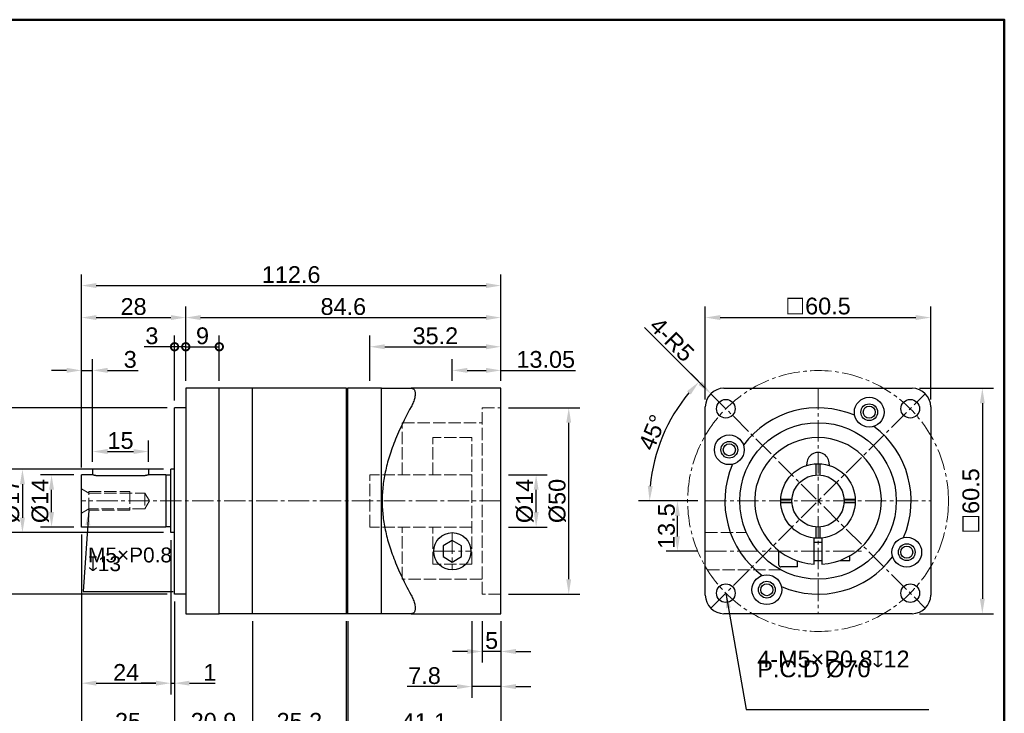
# Model space of a CAD drawing. Header units: millimetres. Extents: x 3192 to 3592, y 771 to 1052.
# Tile 5 of 5: x 3328 to 3592, y 866 to 1052. Entities that reach past the tile are written whole.
import ezdxf

# ---------------------------------------------------------------- set-up
doc = ezdxf.new("R2010")
doc.units = ezdxf.units.MM
doc.linetypes.add('CENTER2', pattern=[28.575, 19.05, -3.175, 3.175, -3.175])
doc.linetypes.add('DASHED', pattern=[0.2068, 0.1655, -0.0413])
for name, color, linetype, lineweight in [('中心線', 6, 'CENTER2', 5), ('剖面線', 2, 'DASHED', 5), ('圖框', 7, 'Continuous', 50), ('標註', 4, 'Continuous', 13), ('標註2', 3, 'Continuous', 13)]:
    doc.layers.add(name, color=color, linetype=linetype, lineweight=lineweight)
doc.layers.add('產品', color=7, linetype='Continuous')
doc.styles.get("Standard").update_dxf_attribs({"font": 'arial.ttf'})
doc.dimstyles.new('yuetai', dxfattribs={"dimtxt": 4.5, "dimasz": 4, "dimexe": 3, "dimexo": 2, "dimtad": 1, "dimdsep": 46, "dimtxsty": 'Standard', "dimcen": 0, "dimadec": 0, "dimazin": 0, "dimtfac": 1, "dimtmove": 0, "dimatfit": 3, "dimfxl": 1, "dimarcsym": 0})

# ---------------------------------------------------------------- blocks, each defined once
blk = doc.blocks.new('標題欄框 下標註')
at = {"layer": '圖框'}
blk.add_lwpolyline([(2.28, 89.91), (287.28, 89.91), (287.28, 273.91), (2.28, 273.91)], close=True, dxfattribs=at)
blk = doc.blocks.new('*D3')
at = {"layer": 'Defpoints', "color": 0, "transparency": 16777216}
for p in [(3513.16, 951.42), (3516.69, 947.88)]:
    blk.add_point(p, dxfattribs=at)
at = {"layer": '標註', "color": 0, "lineweight": -2, "transparency": 16777216}
blk.add_line((3495.41, 969.16), (3510.33, 954.25), dxfattribs=at)
at = {"layer": '標註', "color": 0, "transparency": 16777216}
blk.add_solid([(3510.8, 954.72), (3509.86, 953.78), (3513.16, 951.42)], dxfattribs=at)
at = {"layer": '標註', "color": 0, "transparency": 16777216, "insert": (3499.53, 972.4), "char_height": 4.5, "attachment_point": 1, "rotation": 315}
blk.add_mtext('4-R5', dxfattribs=at)
blk = doc.blocks.new('*D5')
at = {"layer": 'Defpoints', "color": 0, "transparency": 16777216}
for p in [(3513.16, 951.42), (3502.8, 945.23), (3511.69, 922.63), (3572.19, 922.63), (3570.73, 893.85)]:
    blk.add_point(p, dxfattribs=at)
at = {"layer": '標註', "color": 0, "lineweight": -2, "transparency": 16777216}
for p, q in [((3511.74, 952.83), (3507.86, 956.72)), ((3509.69, 922.63), (3493.74, 922.63))]:
    blk.add_line(p, q, dxfattribs=at)
blk.add_arc((3541.94, 922.63), 45.2, 140.072, 174.928, dxfattribs=at)
at = {"layer": '標註', "color": 0, "transparency": 16777216}
for points in [[(3506.79, 952.09), (3507.77, 951.19), (3509.98, 954.6)], [(3497.58, 926.6), (3496.25, 926.66), (3496.74, 922.63)]]:
    blk.add_solid(points, dxfattribs=at)
at = {"layer": '標註', "color": 0, "transparency": 16777216, "insert": (3497.49, 941.05), "char_height": 4.5, "attachment_point": 5, "rotation": 67.5}
blk.add_mtext('45°', dxfattribs=at)
blk = doc.blocks.new('*D6')
at = {"layer": 'Defpoints', "color": 0, "transparency": 16777216}
for p in [(3347.23, 957.68), (3347.23, 931.13), (3344.23, 929.63)]:
    blk.add_point(p, dxfattribs=at)
at = {"layer": '標註', "color": 0, "lineweight": -2, "transparency": 16777216}
for p, q in [((3344.23, 931.63), (3344.23, 960.68)), ((3347.23, 933.13), (3347.23, 960.68)), ((3340.23, 957.68), (3336.23, 957.68)), ((3344.23, 957.68), (3347.23, 957.68)), ((3351.23, 957.68), (3359.43, 957.68))]:
    blk.add_line(p, q, dxfattribs=at)
at = {"layer": '標註', "color": 0, "transparency": 16777216}
for points in [[(3340.23, 958.35), (3340.23, 957.01), (3344.23, 957.68)], [(3351.23, 958.35), (3351.23, 957.01), (3347.23, 957.68)]]:
    blk.add_solid(points, dxfattribs=at)
at = {"layer": '標註', "color": 0, "transparency": 16777216, "insert": (3357.33, 960.6), "char_height": 4.5, "attachment_point": 5}
blk.add_mtext('3', dxfattribs=at)
blk = doc.blocks.new('_DotSmall')
at = {"color": 0, "linetype": 'ByBlock', "const_width": 0.5}
blk.add_lwpolyline([(-0.0625, 0, 1), (0.0625, 0, 1)], format="xyb", close=True, dxfattribs=at)
blk = doc.blocks.new('*D7')
at = {"layer": 'Defpoints', "color": 0, "transparency": 16777216}
for p in [(3369.23, 964.02), (3372.23, 952.88), (3369.23, 947.63)]:
    blk.add_point(p, dxfattribs=at)
at = {"layer": '標註', "color": 0, "lineweight": -2, "transparency": 16777216}
for p, q in [((3369.23, 949.63), (3369.23, 967.02)), ((3372.23, 954.88), (3372.23, 967.02)), ((3369.23, 964.02), (3361.04, 964.02)), ((3372.23, 964.02), (3369.23, 964.02))]:
    blk.add_line(p, q, dxfattribs=at)
at = {"layer": '標註', "color": 0, "lineweight": -2, "transparency": 16777216, "xscale": 4, "yscale": 4, "zscale": 4, "rotation": 180}
blk.add_blockref('_DotSmall', (3369.23, 964.02), dxfattribs=at)
at = {"layer": '標註', "color": 0, "lineweight": -2, "transparency": 16777216, "xscale": 4, "yscale": 4, "zscale": 4}
blk.add_blockref('_DotSmall', (3372.23, 964.02), dxfattribs=at)
at = {"layer": '標註', "color": 0, "transparency": 16777216, "insert": (3363.14, 966.94), "char_height": 4.5, "attachment_point": 5}
blk.add_mtext('3', dxfattribs=at)
blk = doc.blocks.new('*D8')
at = {"layer": 'Defpoints', "color": 0, "transparency": 16777216}
for p in [(3381.23, 964.02), (3372.23, 952.88), (3381.23, 952.88)]:
    blk.add_point(p, dxfattribs=at)
at = {"layer": '標註', "color": 0, "lineweight": -2, "transparency": 16777216}
for p, q in [((3372.23, 954.88), (3372.23, 967.02)), ((3381.23, 954.88), (3381.23, 967.02)), ((3372.23, 964.02), (3381.23, 964.02))]:
    blk.add_line(p, q, dxfattribs=at)
at = {"layer": '標註', "color": 0, "lineweight": -2, "transparency": 16777216, "xscale": 4, "yscale": 4, "zscale": 4, "rotation": 180}
blk.add_blockref('_DotSmall', (3372.23, 964.02), dxfattribs=at)
at = {"layer": '標註', "color": 0, "lineweight": -2, "transparency": 16777216, "xscale": 4, "yscale": 4, "zscale": 4}
blk.add_blockref('_DotSmall', (3381.23, 964.02), dxfattribs=at)
at = {"layer": '標註', "color": 0, "transparency": 16777216, "insert": (3376.73, 966.94), "char_height": 4.5, "attachment_point": 5}
blk.add_mtext('9', dxfattribs=at)
blk = doc.blocks.new('*D9')
at = {"layer": 'Defpoints', "color": 0, "transparency": 16777216}
for p in [(3372.23, 971.85), (3372.23, 952.88), (3344.23, 929.63)]:
    blk.add_point(p, dxfattribs=at)
at = {"layer": '標註', "color": 0, "lineweight": -2, "transparency": 16777216}
for p, q in [((3344.23, 931.63), (3344.23, 974.85)), ((3372.23, 954.88), (3372.23, 974.85)), ((3348.23, 971.85), (3368.23, 971.85))]:
    blk.add_line(p, q, dxfattribs=at)
at = {"layer": '標註', "color": 0, "transparency": 16777216}
for points in [[(3348.23, 972.52), (3348.23, 971.19), (3344.23, 971.85)], [(3368.23, 972.52), (3368.23, 971.19), (3372.23, 971.85)]]:
    blk.add_solid(points, dxfattribs=at)
at = {"layer": '標註', "color": 0, "transparency": 16777216, "insert": (3358.23, 974.78), "char_height": 4.5, "attachment_point": 5}
blk.add_mtext('28', dxfattribs=at)
blk = doc.blocks.new('*D10')
at = {"layer": 'Defpoints', "color": 0, "transparency": 16777216}
for p in [(3456.83, 980.44), (3456.83, 952.88), (3344.23, 929.63)]:
    blk.add_point(p, dxfattribs=at)
at = {"layer": '標註', "color": 0, "lineweight": -2, "transparency": 16777216}
for p, q in [((3344.23, 931.63), (3344.23, 983.44)), ((3456.83, 954.88), (3456.83, 983.44)), ((3348.23, 980.44), (3452.83, 980.44))]:
    blk.add_line(p, q, dxfattribs=at)
at = {"layer": '標註', "color": 0, "transparency": 16777216}
for points in [[(3348.23, 981.11), (3348.23, 979.77), (3344.23, 980.44)], [(3452.83, 981.11), (3452.83, 979.77), (3456.83, 980.44)]]:
    blk.add_solid(points, dxfattribs=at)
at = {"layer": '標註', "color": 0, "transparency": 16777216, "insert": (3400.53, 983.36), "char_height": 4.5, "attachment_point": 5}
blk.add_mtext('112.6', dxfattribs=at)
blk = doc.blocks.new('*D11')
at = {"layer": 'Defpoints', "color": 0, "transparency": 16777216}
for p in [(3456.83, 971.85), (3372.23, 952.88), (3456.83, 952.88)]:
    blk.add_point(p, dxfattribs=at)
at = {"layer": '標註', "color": 0, "lineweight": -2, "transparency": 16777216}
for p, q in [((3372.23, 954.88), (3372.23, 974.85)), ((3456.83, 954.88), (3456.83, 974.85)), ((3376.23, 971.85), (3452.83, 971.85))]:
    blk.add_line(p, q, dxfattribs=at)
at = {"layer": '標註', "color": 0, "transparency": 16777216}
for points in [[(3376.23, 972.52), (3376.23, 971.19), (3372.23, 971.85)], [(3452.83, 972.52), (3452.83, 971.19), (3456.83, 971.85)]]:
    blk.add_solid(points, dxfattribs=at)
at = {"layer": '標註', "color": 0, "transparency": 16777216, "insert": (3414.53, 974.78), "char_height": 4.5, "attachment_point": 5}
blk.add_mtext('84.6', dxfattribs=at)
blk = doc.blocks.new('*D12')
at = {"layer": 'Defpoints', "color": 0, "transparency": 16777216}
for p in [(3456.83, 964.02), (3421.63, 952.88), (3456.83, 952.88)]:
    blk.add_point(p, dxfattribs=at)
at = {"layer": '標註', "color": 0, "lineweight": -2, "transparency": 16777216}
for p, q in [((3421.63, 954.88), (3421.63, 967.02)), ((3456.83, 954.88), (3456.83, 967.02)), ((3425.63, 964.02), (3452.83, 964.02))]:
    blk.add_line(p, q, dxfattribs=at)
at = {"layer": '標註', "color": 0, "transparency": 16777216}
for points in [[(3425.63, 964.69), (3425.63, 963.35), (3421.63, 964.02)], [(3452.83, 964.69), (3452.83, 963.35), (3456.83, 964.02)]]:
    blk.add_solid(points, dxfattribs=at)
at = {"layer": '標註', "color": 0, "transparency": 16777216, "insert": (3439.23, 966.94), "char_height": 4.5, "attachment_point": 5}
blk.add_mtext('35.2', dxfattribs=at)
blk = doc.blocks.new('*D13')
at = {"layer": 'Defpoints', "color": 0, "transparency": 16777216}
for p in [(3456.83, 957.68), (3443.78, 952.88), (3456.83, 952.88)]:
    blk.add_point(p, dxfattribs=at)
at = {"layer": '標註', "color": 0, "lineweight": -2, "transparency": 16777216}
for p, q in [((3443.78, 954.88), (3443.78, 960.68)), ((3456.83, 954.88), (3456.83, 960.68)), ((3447.78, 957.68), (3452.83, 957.68)), ((3456.83, 957.68), (3476.88, 957.68))]:
    blk.add_line(p, q, dxfattribs=at)
at = {"layer": '標註', "color": 0, "transparency": 16777216}
for points in [[(3447.78, 958.35), (3447.78, 957.01), (3443.78, 957.68)], [(3452.83, 958.35), (3452.83, 957.01), (3456.83, 957.68)]]:
    blk.add_solid(points, dxfattribs=at)
at = {"layer": '標註', "color": 0, "transparency": 16777216, "insert": (3468.86, 960.6), "char_height": 4.5, "attachment_point": 5}
blk.add_mtext('13.05', dxfattribs=at)
blk = doc.blocks.new('*D14')
at = {"layer": 'Defpoints', "color": 0, "transparency": 16777216}
for p in [(3368.23, 931.13), (3328.4, 914.13), (3368.23, 914.13)]:
    blk.add_point(p, dxfattribs=at)
at = {"layer": '標註', "color": 0, "lineweight": -2, "transparency": 16777216}
for p, q in [((3366.23, 931.13), (3325.4, 931.13)), ((3328.4, 927.13), (3328.4, 918.13)), ((3366.23, 914.13), (3325.4, 914.13))]:
    blk.add_line(p, q, dxfattribs=at)
at = {"layer": '標註', "color": 0, "transparency": 16777216}
for points in [[(3327.73, 927.13), (3329.07, 927.13), (3328.4, 931.13)], [(3327.73, 918.13), (3329.07, 918.13), (3328.4, 914.13)]]:
    blk.add_solid(points, dxfattribs=at)
at = {"layer": '標註', "color": 0, "transparency": 16777216, "insert": (3325.35, 922.63), "char_height": 4.5, "attachment_point": 5, "rotation": 90}
blk.add_mtext('Ø17', dxfattribs=at)
blk = doc.blocks.new('*D15')
at = {"layer": 'Defpoints', "color": 0, "transparency": 16777216}
for p in [(3572.19, 971.85), (3511.69, 947.88), (3572.19, 947.88)]:
    blk.add_point(p, dxfattribs=at)
at = {"layer": '標註', "color": 0, "lineweight": -2, "transparency": 16777216}
for p, q in [((3511.69, 949.88), (3511.69, 974.85)), ((3572.19, 949.88), (3572.19, 974.85)), ((3515.69, 971.85), (3568.19, 971.85))]:
    blk.add_line(p, q, dxfattribs=at)
at = {"layer": '標註', "color": 0, "transparency": 16777216}
for points in [[(3515.69, 972.52), (3515.69, 971.19), (3511.69, 971.85)], [(3568.19, 972.52), (3568.19, 971.19), (3572.19, 971.85)]]:
    blk.add_solid(points, dxfattribs=at)
at = {"layer": '標註', "color": 0, "transparency": 16777216, "insert": (3541.94, 974.92), "char_height": 4.5, "attachment_point": 5}
blk.add_mtext('☐60.5', dxfattribs=at)
blk = doc.blocks.new('*D16')
at = {"layer": 'Defpoints', "color": 0, "transparency": 16777216}
for p in [(3567.19, 952.88), (3567.19, 892.38), (3586.05, 892.38)]:
    blk.add_point(p, dxfattribs=at)
at = {"layer": '標註', "color": 0, "lineweight": -2, "transparency": 16777216}
for p, q in [((3569.19, 952.88), (3589.05, 952.88)), ((3586.05, 948.88), (3586.05, 896.38)), ((3569.19, 892.38), (3589.05, 892.38))]:
    blk.add_line(p, q, dxfattribs=at)
at = {"layer": '標註', "color": 0, "transparency": 16777216}
for points in [[(3585.38, 948.88), (3586.71, 948.88), (3586.05, 952.88)], [(3585.38, 896.38), (3586.71, 896.38), (3586.05, 892.38)]]:
    blk.add_solid(points, dxfattribs=at)
at = {"layer": '標註', "color": 0, "transparency": 16777216, "insert": (3582.98, 922.63), "char_height": 4.5, "attachment_point": 5, "rotation": 90}
blk.add_mtext('☐60.5', dxfattribs=at)
blk = doc.blocks.new('*D17')
at = {"layer": 'Defpoints', "color": 0, "transparency": 16777216}
for p in [(3504.2, 922.63), (3511.69, 922.63), (3511.69, 909.13)]:
    blk.add_point(p, dxfattribs=at)
at = {"layer": '標註', "color": 0, "lineweight": -2, "transparency": 16777216}
for p, q in [((3509.69, 922.63), (3501.2, 922.63)), ((3504.2, 913.13), (3504.2, 918.63)), ((3509.69, 909.13), (3501.2, 909.13))]:
    blk.add_line(p, q, dxfattribs=at)
at = {"layer": '標註', "color": 0, "transparency": 16777216}
for points in [[(3503.54, 918.63), (3504.87, 918.63), (3504.2, 922.63)], [(3503.54, 913.13), (3504.87, 913.13), (3504.2, 909.13)]]:
    blk.add_solid(points, dxfattribs=at)
at = {"layer": '標註', "color": 0, "transparency": 16777216, "insert": (3501.28, 915.88), "char_height": 4.5, "attachment_point": 5, "rotation": 90}
blk.add_mtext('13.5', dxfattribs=at)
blk = doc.blocks.new('*D18')
at = {"layer": 'Defpoints', "color": 0, "transparency": 16777216}
for p in [(3456.83, 929.63), (3466.28, 929.63), (3456.83, 915.63)]:
    blk.add_point(p, dxfattribs=at)
at = {"layer": '標註', "color": 0, "lineweight": -2, "transparency": 16777216}
for p, q in [((3458.83, 929.63), (3469.28, 929.63)), ((3466.28, 919.63), (3466.28, 925.63)), ((3458.83, 915.63), (3469.28, 915.63))]:
    blk.add_line(p, q, dxfattribs=at)
at = {"layer": '標註', "color": 0, "transparency": 16777216}
for points in [[(3465.62, 925.63), (3466.95, 925.63), (3466.28, 929.63)], [(3465.62, 919.63), (3466.95, 919.63), (3466.28, 915.63)]]:
    blk.add_solid(points, dxfattribs=at)
at = {"layer": '標註', "color": 0, "transparency": 16777216, "insert": (3463.24, 922.63), "char_height": 4.5, "attachment_point": 5, "rotation": 90}
blk.add_mtext('Ø14', dxfattribs=at)
blk = doc.blocks.new('*D19')
at = {"layer": 'Defpoints', "color": 0, "transparency": 16777216}
for p in [(3456.83, 947.63), (3475.03, 947.63), (3456.83, 897.63)]:
    blk.add_point(p, dxfattribs=at)
at = {"layer": '標註', "color": 0, "lineweight": -2, "transparency": 16777216}
for p, q in [((3458.83, 947.63), (3478.03, 947.63)), ((3475.03, 901.63), (3475.03, 943.63)), ((3458.83, 897.63), (3478.03, 897.63))]:
    blk.add_line(p, q, dxfattribs=at)
at = {"layer": '標註', "color": 0, "transparency": 16777216}
for points in [[(3474.36, 943.63), (3475.69, 943.63), (3475.03, 947.63)], [(3474.36, 901.63), (3475.69, 901.63), (3475.03, 897.63)]]:
    blk.add_solid(points, dxfattribs=at)
at = {"layer": '標註', "color": 0, "transparency": 16777216, "insert": (3471.98, 922.63), "char_height": 4.5, "attachment_point": 5, "rotation": 90}
blk.add_mtext('Ø50', dxfattribs=at)
blk = doc.blocks.new('*D20')
at = {"layer": 'Defpoints', "color": 0, "transparency": 16777216}
for p in [(3336.21, 929.63), (3344.23, 929.63), (3344.23, 915.63)]:
    blk.add_point(p, dxfattribs=at)
at = {"layer": '標註', "color": 0, "lineweight": -2, "transparency": 16777216}
for p, q in [((3342.23, 929.63), (3333.21, 929.63)), ((3336.21, 919.63), (3336.21, 925.63)), ((3342.23, 915.63), (3333.21, 915.63))]:
    blk.add_line(p, q, dxfattribs=at)
at = {"layer": '標註', "color": 0, "transparency": 16777216}
for points in [[(3335.55, 925.63), (3336.88, 925.63), (3336.21, 929.63)], [(3335.55, 919.63), (3336.88, 919.63), (3336.21, 915.63)]]:
    blk.add_solid(points, dxfattribs=at)
at = {"layer": '標註', "color": 0, "transparency": 16777216, "insert": (3333.17, 922.63), "char_height": 4.5, "attachment_point": 5, "rotation": 90}
blk.add_mtext('Ø14', dxfattribs=at)
blk = doc.blocks.new('*D21')
at = {"layer": 'Defpoints', "color": 0, "transparency": 16777216}
for p in [(3320.78, 947.63), (3369.23, 947.63), (3369.23, 897.63)]:
    blk.add_point(p, dxfattribs=at)
at = {"layer": '標註', "color": 0, "lineweight": -2, "transparency": 16777216}
for p, q in [((3367.23, 947.63), (3317.78, 947.63)), ((3320.78, 901.63), (3320.78, 943.63)), ((3367.23, 897.63), (3317.78, 897.63))]:
    blk.add_line(p, q, dxfattribs=at)
at = {"layer": '標註', "color": 0, "transparency": 16777216}
for points in [[(3320.12, 943.63), (3321.45, 943.63), (3320.78, 947.63)], [(3320.12, 901.63), (3321.45, 901.63), (3320.78, 897.63)]]:
    blk.add_solid(points, dxfattribs=at)
at = {"layer": '標註', "color": 0, "transparency": 16777216, "insert": (3317.74, 922.63), "char_height": 4.5, "attachment_point": 5, "rotation": 90}
blk.add_mtext('Ø50', dxfattribs=at)
blk = doc.blocks.new('*D22')
at = {"layer": 'Defpoints', "color": 0, "transparency": 16777216}
for p in [(3390.13, 892.38), (3415.33, 892.38), (3415.33, 860.54)]:
    blk.add_point(p, dxfattribs=at)
at = {"layer": '標註2', "color": 0, "lineweight": -2, "transparency": 16777216}
for p, q in [((3390.13, 890.38), (3390.13, 857.54)), ((3415.33, 890.38), (3415.33, 857.54)), ((3394.13, 860.54), (3411.33, 860.54))]:
    blk.add_line(p, q, dxfattribs=at)
at = {"layer": '標註2', "color": 0, "transparency": 16777216}
for points in [[(3394.13, 861.21), (3394.13, 859.88), (3390.13, 860.54)], [(3411.33, 861.21), (3411.33, 859.88), (3415.33, 860.54)]]:
    blk.add_solid(points, dxfattribs=at)
at = {"layer": '標註2', "color": 0, "transparency": 16777216, "insert": (3402.73, 863.47), "char_height": 4.5, "attachment_point": 5}
blk.add_mtext('25.2', dxfattribs=at)
blk = doc.blocks.new('*D23')
at = {"layer": 'Defpoints', "color": 0, "transparency": 16777216}
for p in [(3415.73, 892.38), (3456.83, 892.38), (3456.83, 860.54)]:
    blk.add_point(p, dxfattribs=at)
at = {"layer": '標註2', "color": 0, "lineweight": -2, "transparency": 16777216}
for p, q in [((3415.73, 890.38), (3415.73, 857.54)), ((3456.83, 890.38), (3456.83, 857.54)), ((3419.73, 860.54), (3452.83, 860.54))]:
    blk.add_line(p, q, dxfattribs=at)
at = {"layer": '標註2', "color": 0, "transparency": 16777216}
for points in [[(3419.73, 861.21), (3419.73, 859.88), (3415.73, 860.54)], [(3452.83, 861.21), (3452.83, 859.88), (3456.83, 860.54)]]:
    blk.add_solid(points, dxfattribs=at)
at = {"layer": '標註2', "color": 0, "transparency": 16777216, "insert": (3436.28, 863.43), "char_height": 4.5, "attachment_point": 5}
blk.add_mtext('41.1', dxfattribs=at)
blk = doc.blocks.new('*D24')
at = {"layer": 'Defpoints', "color": 0, "transparency": 16777216}
for p in [(3369.23, 897.63), (3390.13, 892.38), (3390.13, 860.54)]:
    blk.add_point(p, dxfattribs=at)
at = {"layer": '標註2', "color": 0, "lineweight": -2, "transparency": 16777216}
for p, q in [((3369.23, 895.63), (3369.23, 857.54)), ((3390.13, 890.38), (3390.13, 857.54)), ((3373.23, 860.54), (3386.13, 860.54))]:
    blk.add_line(p, q, dxfattribs=at)
at = {"layer": '標註2', "color": 0, "transparency": 16777216}
for points in [[(3373.23, 861.21), (3373.23, 859.88), (3369.23, 860.54)], [(3386.13, 861.21), (3386.13, 859.88), (3390.13, 860.54)]]:
    blk.add_solid(points, dxfattribs=at)
at = {"layer": '標註2', "color": 0, "transparency": 16777216, "insert": (3379.68, 863.47), "char_height": 4.5, "attachment_point": 5}
blk.add_mtext('20.9', dxfattribs=at)
blk = doc.blocks.new('*D25')
at = {"layer": 'Defpoints', "color": 0, "transparency": 16777216}
for p in [(3344.23, 915.63), (3369.23, 897.63), (3344.23, 860.54)]:
    blk.add_point(p, dxfattribs=at)
at = {"layer": '標註2', "color": 0, "lineweight": -2, "transparency": 16777216}
for p, q in [((3344.23, 913.63), (3344.23, 857.54)), ((3369.23, 895.63), (3369.23, 857.54)), ((3365.23, 860.54), (3348.23, 860.54))]:
    blk.add_line(p, q, dxfattribs=at)
at = {"layer": '標註2', "color": 0, "transparency": 16777216}
for points in [[(3348.23, 861.21), (3348.23, 859.88), (3344.23, 860.54)], [(3365.23, 861.21), (3365.23, 859.88), (3369.23, 860.54)]]:
    blk.add_solid(points, dxfattribs=at)
at = {"layer": '標註2', "color": 0, "transparency": 16777216, "insert": (3356.73, 863.47), "char_height": 4.5, "attachment_point": 5}
blk.add_mtext('25', dxfattribs=at)
blk = doc.blocks.new('*D26')
at = {"layer": 'Defpoints', "color": 0, "transparency": 16777216}
for p in [(3449.03, 892.38), (3456.83, 892.38), (3449.03, 872.82)]:
    blk.add_point(p, dxfattribs=at)
at = {"layer": '標註', "color": 0, "lineweight": -2, "transparency": 16777216}
for p, q in [((3449.03, 890.38), (3449.03, 869.82)), ((3456.83, 890.38), (3456.83, 869.82)), ((3445.03, 872.82), (3431.62, 872.82)), ((3456.83, 872.82), (3449.03, 872.82)), ((3460.83, 872.82), (3464.83, 872.82))]:
    blk.add_line(p, q, dxfattribs=at)
at = {"layer": '標註', "color": 0, "transparency": 16777216}
for points in [[(3445.03, 873.49), (3445.03, 872.15), (3449.03, 872.82)], [(3460.83, 873.49), (3460.83, 872.15), (3456.83, 872.82)]]:
    blk.add_solid(points, dxfattribs=at)
at = {"layer": '標註', "color": 0, "transparency": 16777216, "insert": (3436.33, 875.74), "char_height": 4.5, "attachment_point": 5}
blk.add_mtext('7.8', dxfattribs=at)
blk = doc.blocks.new('*D27')
at = {"layer": 'Defpoints', "color": 0, "transparency": 16777216}
for p in [(3451.83, 892.38), (3456.83, 892.38), (3451.83, 882.24)]:
    blk.add_point(p, dxfattribs=at)
at = {"layer": '標註', "color": 0, "lineweight": -2, "transparency": 16777216}
for p, q in [((3451.83, 890.38), (3451.83, 879.24)), ((3456.83, 890.38), (3456.83, 879.24)), ((3447.83, 882.24), (3443.83, 882.24)), ((3456.83, 882.24), (3451.83, 882.24)), ((3460.83, 882.24), (3464.83, 882.24))]:
    blk.add_line(p, q, dxfattribs=at)
at = {"layer": '標註', "color": 0, "transparency": 16777216}
for points in [[(3447.83, 882.91), (3447.83, 881.58), (3451.83, 882.24)], [(3460.83, 882.91), (3460.83, 881.58), (3456.83, 882.24)]]:
    blk.add_solid(points, dxfattribs=at)
at = {"layer": '標註', "color": 0, "transparency": 16777216, "insert": (3454.33, 885.16), "char_height": 4.5, "attachment_point": 5}
blk.add_mtext('5', dxfattribs=at)
blk = doc.blocks.new('*D28')
at = {"layer": 'Defpoints', "color": 0, "transparency": 16777216}
for p in [(3344.23, 915.63), (3368.23, 914.13), (3368.23, 873.73)]:
    blk.add_point(p, dxfattribs=at)
at = {"layer": '標註', "color": 0, "lineweight": -2, "transparency": 16777216}
for p, q in [((3344.23, 913.63), (3344.23, 870.73)), ((3368.23, 912.13), (3368.23, 870.73)), ((3348.23, 873.73), (3364.23, 873.73))]:
    blk.add_line(p, q, dxfattribs=at)
at = {"layer": '標註', "color": 0, "transparency": 16777216}
for points in [[(3348.23, 874.4), (3348.23, 873.07), (3344.23, 873.73)], [(3364.23, 874.4), (3364.23, 873.07), (3368.23, 873.73)]]:
    blk.add_solid(points, dxfattribs=at)
at = {"layer": '標註', "color": 0, "transparency": 16777216, "insert": (3356.23, 876.62), "char_height": 4.5, "attachment_point": 5}
blk.add_mtext('24', dxfattribs=at)
blk = doc.blocks.new('*D29')
at = {"layer": 'Defpoints', "color": 0, "transparency": 16777216}
for p in [(3368.23, 914.13), (3369.23, 897.63), (3369.23, 873.73)]:
    blk.add_point(p, dxfattribs=at)
at = {"layer": '標註', "color": 0, "lineweight": -2, "transparency": 16777216}
for p, q in [((3368.23, 912.13), (3368.23, 870.73)), ((3369.23, 895.63), (3369.23, 870.73)), ((3364.23, 873.73), (3360.23, 873.73)), ((3368.23, 873.73), (3369.23, 873.73)), ((3373.23, 873.73), (3380.14, 873.73))]:
    blk.add_line(p, q, dxfattribs=at)
at = {"layer": '標註', "color": 0, "transparency": 16777216}
for points in [[(3364.23, 874.4), (3364.23, 873.07), (3368.23, 873.73)], [(3373.23, 874.4), (3373.23, 873.07), (3369.23, 873.73)]]:
    blk.add_solid(points, dxfattribs=at)
at = {"layer": '標註', "color": 0, "transparency": 16777216, "insert": (3378.69, 876.62), "char_height": 4.5, "attachment_point": 5}
blk.add_mtext('1', dxfattribs=at)
blk = doc.blocks.new('*D37')
at = {"layer": 'Defpoints', "color": 0, "transparency": 16777216}
for p in [(3362.23, 935.9), (3347.23, 931.13), (3362.23, 931.13)]:
    blk.add_point(p, dxfattribs=at)
at = {"layer": '標註', "color": 0, "lineweight": -2, "transparency": 16777216}
for p, q in [((3347.23, 933.13), (3347.23, 938.9)), ((3362.23, 933.13), (3362.23, 938.9)), ((3351.23, 935.9), (3358.23, 935.9))]:
    blk.add_line(p, q, dxfattribs=at)
at = {"layer": '標註', "color": 0, "transparency": 16777216}
for points in [[(3351.23, 936.57), (3351.23, 935.24), (3347.23, 935.9)], [(3358.23, 936.57), (3358.23, 935.24), (3362.23, 935.9)]]:
    blk.add_solid(points, dxfattribs=at)
at = {"layer": '標註', "color": 0, "transparency": 16777216, "insert": (3354.73, 938.83), "char_height": 4.5, "attachment_point": 5}
blk.add_mtext('15', dxfattribs=at)

msp = doc.modelspace()

# ---------------------------------------------------------------- linework, layer by layer
at = {"layer": '中心線', "ltscale": 0.3}
for p, q in [((3513.156, 893.848), (3570.727, 951.419)), ((3513.156, 951.419), (3570.727, 893.848)), ((3541.942, 952.884), (3541.942, 892.384)), ((3456.834, 922.634), (3344.234, 922.634)), ((3511.692, 922.634), (3572.192, 922.634)), ((3443.784, 914.134), (3443.784, 904.134)), ((3438.784, 909.134), (3448.784, 909.134)), ((3511.692, 909.134), (3553.765, 909.134))]:
    msp.add_line(p, q, dxfattribs=at)
msp.add_circle((3541.942, 922.634), 35, dxfattribs=at)
at = {"layer": '剖面線', "ltscale": 20}
for p, q in [((3451.834, 947.634), (3456.834, 947.634)), ((3451.834, 897.634), (3451.834, 947.634)), ((3456.834, 897.634), (3456.834, 947.634)), ((3430.334, 929.634), (3430.334, 943.634)), ((3430.334, 943.634), (3451.834, 943.634)), ((3449.034, 939.634), (3438.534, 939.634)), ((3438.534, 929.634), (3438.534, 939.634)), ((3449.034, 905.634), (3449.034, 939.634)), ((3421.634, 915.634), (3421.634, 929.634)), ((3449.034, 929.634), (3421.634, 929.634)), ((3344.234, 925.884), (3346.225, 924.734)), ((3344.234, 919.384), (3344.234, 925.884)), ((3346.225, 920.134), (3346.225, 925.134)), ((3346.225, 925.134), (3357.234, 925.134)), ((3357.234, 925.134), (3357.234, 920.134)), ((3346.225, 924.734), (3361.234, 924.734)), ((3361.234, 924.701), (3362.475, 922.634)), ((3361.234, 924.701), (3361.234, 920.567)), ((3362.475, 922.634), (3361.234, 920.567)), ((3346.225, 920.534), (3344.234, 919.384)), ((3361.234, 920.534), (3346.225, 920.534)), ((3357.234, 920.134), (3346.225, 920.134)), ((3449.034, 915.634), (3421.634, 915.634)), ((3430.334, 901.634), (3430.334, 915.634)), ((3438.534, 905.634), (3438.534, 915.634)), ((3511.692, 914.134), (3522.739, 914.134)), ((3449.034, 905.634), (3438.534, 905.634)), ((3532.004, 904.134), (3511.692, 904.134)), ((3451.834, 901.634), (3430.334, 901.634)), ((3456.834, 897.634), (3451.834, 897.634))]:
    msp.add_line(p, q, dxfattribs=at)
at = {"layer": '產品'}
for p, q in [((3372.234, 952.884), (3372.234, 892.384)), ((3381.234, 952.884), (3372.234, 952.884)), ((3381.234, 892.384), (3381.234, 952.884)), ((3390.134, 952.884), (3381.234, 952.884)), ((3390.134, 892.384), (3390.134, 952.884)), ((3415.334, 952.884), (3390.134, 952.884)), ((3415.334, 952.884), (3415.334, 892.384)), ((3415.334, 952.884), (3415.734, 952.884)), ((3424.734, 952.884), (3415.734, 952.884)), ((3415.734, 892.384), (3415.734, 952.884)), ((3424.734, 892.384), (3424.734, 952.884)), ((3424.734, 952.884), (3432.723, 952.884)), ((3456.834, 952.884), (3432.723, 952.884)), ((3456.834, 892.384), (3456.834, 952.884)), ((3516.692, 952.884), (3567.192, 952.884)), ((3369.234, 897.634), (3369.234, 947.634)), ((3372.234, 947.634), (3369.234, 947.634)), ((3511.692, 897.384), (3511.692, 947.884)), ((3572.192, 947.884), (3572.192, 897.384)), ((3362.233, 931.134), (3347.234, 931.134)), ((3347.234, 931.134), (3347.234, 929.634)), ((3362.233, 931.134), (3362.233, 929.634)), ((3368.234, 914.134), (3368.234, 931.134)), ((3369.234, 931.134), (3368.234, 931.134)), ((3541.447, 929.616), (3541.448, 932.622)), ((3542.42, 932.622), (3542.423, 929.617)), ((3344.234, 915.634), (3344.234, 929.634)), ((3347.234, 929.634), (3344.234, 929.634)), ((3360.234, 929.342), (3349.234, 929.342)), ((3366.907, 929.634), (3362.234, 929.634)), ((3366.907, 929.634), (3366.907, 915.634)), ((3368.234, 929.534), (3366.907, 929.534)), ((3531.954, 923.134), (3534.96, 923.134)), ((3548.924, 923.134), (3551.929, 923.134)), ((3534.96, 922.134), (3531.954, 922.134)), ((3551.929, 922.134), (3548.924, 922.134)), ((3366.907, 915.634), (3344.234, 915.634)), ((3368.234, 915.734), (3366.907, 915.734)), ((3541.442, 912.646), (3541.443, 915.652)), ((3542.438, 915.651), (3542.442, 912.646)), ((3369.234, 914.134), (3368.234, 914.134)), ((3540.942, 905.663), (3540.942, 912.684)), ((3542.942, 912.684), (3542.942, 905.663)), ((3531.442, 905.434), (3531.442, 909.264)), ((3540.942, 911.584), (3542.942, 911.584)), ((3536.442, 904.934), (3536.442, 906.548)), ((3540.942, 906.684), (3542.942, 906.684)), ((3547.824, 906.684), (3550.442, 906.684)), ((3550.442, 906.684), (3550.442, 907.911)), ((3536.442, 904.934), (3531.942, 904.934)), ((3372.234, 897.634), (3369.234, 897.634)), ((3372.234, 892.384), (3381.234, 892.384)), ((3390.134, 892.384), (3381.234, 892.384)), ((3415.334, 892.384), (3390.134, 892.384)), ((3415.734, 892.384), (3415.334, 892.384)), ((3424.734, 892.384), (3415.734, 892.384)), ((3432.723, 892.384), (3424.734, 892.384)), ((3432.723, 892.384), (3456.834, 892.384)), ((3567.192, 892.384), (3516.692, 892.384))]:
    msp.add_line(p, q, dxfattribs=at)
at = {"layer": '產品', "flags": 128}
for points in [[(3432.723, 952.884), (3432.883, 952.874), (3433.035, 952.845), (3433.177, 952.797), (3433.309, 952.727), (3433.428, 952.636), (3433.533, 952.522), (3433.623, 952.388), (3433.698, 952.232), (3433.757, 952.056), (3433.799, 951.861), (3433.824, 951.648), (3433.833, 951.419), (3433.824, 951.175), (3433.799, 950.914), (3433.757, 950.64), (3433.698, 950.353), (3433.623, 950.055), (3433.533, 949.75), (3433.428, 949.439), (3433.309, 949.125), (3433.177, 948.81), (3433.035, 948.497), (3432.883, 948.187), (3432.723, 947.884)], [(3432.723, 947.884), (3432.328, 947.152), (3431.947, 946.433), (3431.579, 945.726), (3431.225, 945.032), (3430.883, 944.35), (3430.554, 943.679), (3430.237, 943.018), (3429.931, 942.368), (3429.637, 941.727), (3429.355, 941.095), (3429.082, 940.473), (3428.821, 939.859), (3428.569, 939.253), (3428.328, 938.655), (3428.097, 938.064), (3427.875, 937.48), (3427.662, 936.903), (3427.459, 936.333), (3427.264, 935.768), (3427.079, 935.21), (3426.902, 934.656), (3426.733, 934.108), (3426.573, 933.565), (3426.421, 933.027), (3426.277, 932.493), (3426.141, 931.963), (3426.012, 931.438), (3425.892, 930.915), (3425.779, 930.397), (3425.673, 929.881), (3425.575, 929.369), (3425.485, 928.859), (3425.401, 928.352), (3425.325, 927.847), (3425.256, 927.344), (3425.194, 926.843), (3425.139, 926.344), (3425.09, 925.846), (3425.049, 925.35), (3425.015, 924.855), (3424.988, 924.36), (3424.967, 923.866), (3424.954, 923.373), (3424.947, 922.88), (3424.947, 922.387), (3424.954, 921.894), (3424.967, 921.401), (3424.988, 920.907), (3425.015, 920.413), (3425.049, 919.918), (3425.09, 919.421), (3425.139, 918.924), (3425.194, 918.424), (3425.256, 917.924), (3425.325, 917.421), (3425.401, 916.916), (3425.485, 916.409), (3425.575, 915.899), (3425.673, 915.386), (3425.779, 914.871), (3425.892, 914.352), (3426.012, 913.83), (3426.141, 913.304), (3426.277, 912.774), (3426.421, 912.241), (3426.573, 911.702), (3426.733, 911.159), (3426.902, 910.611), (3427.079, 910.058), (3427.264, 909.499), (3427.459, 908.935), (3427.662, 908.364), (3427.875, 907.787), (3428.097, 907.204), (3428.328, 906.613), (3428.569, 906.015), (3428.821, 905.409), (3429.082, 904.795), (3429.355, 904.172), (3429.637, 903.541), (3429.931, 902.9), (3430.237, 902.25), (3430.554, 901.589), (3430.883, 900.918), (3431.225, 900.235), (3431.579, 899.541), (3431.947, 898.835), (3432.328, 898.116), (3432.723, 897.384)], [(3538.976, 932.184), (3538.975, 932.184), (3538.975, 932.186), (3538.975, 932.19), (3538.974, 932.194), (3538.973, 932.2), (3538.972, 932.207), (3538.971, 932.215), (3538.97, 932.225), (3538.968, 932.235), (3538.967, 932.247), (3538.965, 932.26), (3538.963, 932.273), (3538.962, 932.288), (3538.96, 932.303), (3538.958, 932.319), (3538.956, 932.336), (3538.955, 932.354), (3538.953, 932.372), (3538.952, 932.391), (3538.95, 932.41), (3538.949, 932.429), (3538.947, 932.449), (3538.946, 932.468), (3538.945, 932.488)], [(3544.938, 932.488), (3544.937, 932.468), (3544.936, 932.449), (3544.935, 932.429), (3544.933, 932.41), (3544.932, 932.391), (3544.93, 932.372), (3544.929, 932.354), (3544.927, 932.337), (3544.925, 932.32), (3544.923, 932.303), (3544.922, 932.288), (3544.92, 932.273), (3544.918, 932.26), (3544.917, 932.247), (3544.915, 932.235), (3544.914, 932.225), (3544.912, 932.215), (3544.911, 932.207), (3544.91, 932.2), (3544.909, 932.194), (3544.909, 932.19), (3544.908, 932.186), (3544.908, 932.184), (3544.908, 932.184)], [(3349.234, 929.342), (3349.106, 929.343), (3348.977, 929.347), (3348.847, 929.353), (3348.718, 929.362), (3348.591, 929.373), (3348.466, 929.386), (3348.345, 929.401), (3348.228, 929.417), (3348.117, 929.434), (3348.011, 929.453), (3347.912, 929.471), (3347.819, 929.489), (3347.733, 929.508), (3347.651, 929.526), (3347.575, 929.544), (3347.505, 929.561), (3347.442, 929.577), (3347.387, 929.592), (3347.34, 929.604), (3347.301, 929.615), (3347.272, 929.623), (3347.25, 929.629), (3347.238, 929.633), (3347.234, 929.634)], [(3362.234, 929.634), (3362.229, 929.633), (3362.217, 929.629), (3362.195, 929.623), (3362.166, 929.615), (3362.127, 929.604), (3362.08, 929.592), (3362.025, 929.577), (3361.962, 929.561), (3361.892, 929.544), (3361.816, 929.526), (3361.734, 929.508), (3361.648, 929.489), (3361.555, 929.471), (3361.456, 929.453), (3361.35, 929.434), (3361.239, 929.417), (3361.122, 929.401), (3361.001, 929.386), (3360.876, 929.373), (3360.749, 929.362), (3360.62, 929.353), (3360.49, 929.347), (3360.361, 929.343), (3360.234, 929.342)], [(3432.723, 897.384), (3432.883, 897.081), (3433.035, 896.771), (3433.177, 896.458), (3433.309, 896.142), (3433.428, 895.828), (3433.533, 895.518), (3433.623, 895.213), (3433.698, 894.915), (3433.757, 894.628), (3433.799, 894.353), (3433.824, 894.093), (3433.833, 893.848), (3433.824, 893.62), (3433.799, 893.407), (3433.757, 893.212), (3433.698, 893.036), (3433.623, 892.88), (3433.533, 892.745), (3433.428, 892.632), (3433.309, 892.541), (3433.177, 892.471), (3433.035, 892.422), (3432.883, 892.393), (3432.723, 892.384)]]:
    msp.add_lwpolyline(points, dxfattribs=at)
at = {"layer": '產品'}
msp.add_lwpolyline([(3446.284, 910.577), (3443.784, 912.021), (3441.284, 910.577), (3441.284, 907.69), (3443.784, 906.247), (3446.284, 907.69)], close=True, dxfattribs=at)
for centre, radius in [((3517.193, 947.383), 2.5), ((3555.692, 946.45), 4), ((3566.69, 947.383), 2.5), ((3555.692, 946.45), 2.25), ((3555.692, 946.45), 1.621), ((3541.942, 922.634), 21), ((3518.126, 936.384), 4), ((3518.126, 936.384), 2.25), ((3518.126, 936.384), 1.621), ((3541.942, 922.634), 10), ((3541.942, 922.634), 7), ((3443.784, 909.134), 5), ((3565.757, 908.884), 4), ((3565.757, 908.884), 2.25), ((3565.757, 908.884), 1.621), ((3528.192, 898.818), 4), ((3517.193, 897.885), 2.5), ((3528.192, 898.818), 2.25), ((3528.192, 898.818), 1.621), ((3566.69, 897.885), 2.5)]:
    msp.add_circle(centre, radius, dxfattribs=at)
for centre, radius, start, end in [((3516.692, 947.884), 5, 90, 180), ((3567.192, 947.884), 5, 0, 90), ((3541.942, 922.634), 25, 66.82725, 143.17275), ((3541.942, 922.634), 25, 336.82725, 53.17275), ((3541.942, 922.634), 17, 273.37229, 266.62771), ((3541.942, 932.634), 3, 357.22006, 182.77994), ((3541.942, 922.634), 25, 156.82725, 233.17275), ((3541.942, 922.634), 25, 246.82725, 323.17275), ((3531.942, 905.434), 0.5, 180, 270), ((3516.692, 897.384), 5, 180, 270), ((3567.192, 897.384), 5, 270, 0)]:
    msp.add_arc(centre, radius, start, end, dxfattribs=at)

# ---------------------------------------------------------------- block references
at = {"layer": '圖框', "xscale": 1.403916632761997, "yscale": 1.403916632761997, "zscale": 1.403916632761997}
msp.add_blockref('標題欄框 下標註', (3188.62, 667.248), dxfattribs=at)

# ---------------------------------------------------------------- texts
at = {"layer": '標註', "attachment_point": 1, "line_spacing_factor": 0.351155}
for s, insert, char_height, width in [('\\pxsa1;M5×P0.8\\P{\\fAIGDT|b0|i0|c2|p2;x}13', (3346.018, 910.144), 4, 25.0524), ('\\pxsa0.25;4-M5×P0.8{\\fAIGDT|b0|i0|c2|p2;x}12\\PP.C.D Ø70', (3525.639, 882.469), 4.5, 47.34105)]:
    msp.add_mtext(s, dxfattribs=dict(at, insert=insert, char_height=char_height, width=width))

# ---------------------------------------------------------------- dimensions: what is measured, and where the dimension line sits
at = {"layer": '標註'}
for base, p1, p2, picture, middle in [((3456.834, 980.441), (3344.234, 929.634), (3456.834, 952.884), '*D10', (3400.534, 983.363)), ((3372.234, 971.853), (3344.234, 929.634), (3372.234, 952.884), '*D9', (3358.234, 974.775)), ((3456.834, 971.853), (3372.234, 952.884), (3456.834, 952.884), '*D11', (3414.534, 974.775)), ((3456.834, 964.02), (3421.634, 952.884), (3456.834, 952.884), '*D12', (3439.234, 966.944)), ((3347.234, 957.679), (3344.234, 929.634), (3347.234, 931.134), '*D6', (3357.332, 960.603)), ((3456.834, 957.679), (3443.784, 952.884), (3456.834, 952.884), '*D13', (3468.856, 960.603)), ((3362.233, 935.904), (3347.234, 931.134), (3362.233, 931.134), '*D37', (3354.734, 938.826)), ((3368.234, 873.734), (3344.234, 915.634), (3368.234, 914.134), '*D28', (3356.234, 876.618)), ((3369.234, 873.734), (3368.234, 914.134), (3369.234, 897.634), '*D29', (3378.687, 876.618)), ((3449.034, 872.821), (3456.834, 892.384), (3449.034, 892.384), '*D26', (3436.326, 875.743)), ((3451.834, 882.244), (3456.834, 892.384), (3451.834, 892.384), '*D27', (3454.334, 885.158))]:
    dim = msp.add_linear_dim(base=base, p1=p1, p2=p2, dimstyle='yuetai', dxfattribs=at)
    dim.commit()
    dim.dimension.update_dxf_attribs({"geometry": picture, "text_midpoint": middle})
dim = msp.add_linear_dim(base=(3572.192, 971.853), p1=(3511.692, 947.884), p2=(3572.192, 947.884), text='☐<>', dimstyle='yuetai', dxfattribs=at)
dim.commit()
dim.dimension.update_dxf_attribs({"geometry": '*D15', "text_midpoint": (3541.942, 974.919)})
dim = msp.add_radius_dim(center=(3516.692, 947.884), mpoint=(3513.156, 951.419), text='4-<>', dimstyle='yuetai', dxfattribs=at)
dim.commit()
dim.dimension.update_dxf_attribs({"geometry": '*D3', "text_midpoint": (3500.556, 964.02), "dimtype": 164})
for base, p2, picture, middle in [((3369.234, 964.02), (3369.234, 947.634), '*D7', (3363.135, 966.944)), ((3381.234, 964.02), (3381.234, 952.884), '*D8', (3376.734, 966.942))]:
    dim = msp.add_linear_dim(base=base, p1=(3372.234, 952.884), p2=p2, dimstyle='yuetai', override={"dimblk1": 'DotSmall', "dimblk2": 'DotSmall', "dimsah": 1}, dxfattribs=at)
    dim.commit()
    dim.dimension.update_dxf_attribs({"geometry": picture, "text_midpoint": middle})
dim = msp.add_angular_dim_2l(base=(3502.797, 945.234), line1=((3511.692, 922.634), (3572.192, 922.634)), line2=((3513.156, 951.419), (3570.727, 893.848)), dimstyle='yuetai', override={"dimscale": 0}, dxfattribs=at)
dim.commit()
dim.dimension.update_dxf_attribs({"geometry": '*D5', "text_midpoint": (3500.182, 939.931), "dimtype": 162})
for base, p1, p2, text, picture, middle in [((3586.046, 892.384), (3567.192, 952.884), (3567.192, 892.384), '☐<>', '*D16', (3582.98, 922.634)), ((3320.784, 947.634), (3369.234, 897.634), (3369.234, 947.634), 'Ø<>', '*D21', (3317.736, 922.634)), ((3475.028, 947.634), (3456.834, 897.634), (3456.834, 947.634), 'Ø<>', '*D19', (3471.979, 922.634)), ((3328.399, 914.134), (3368.234, 931.134), (3368.234, 914.134), 'Ø<>', '*D14', (3325.351, 922.634)), ((3336.214, 929.634), (3344.234, 915.634), (3344.234, 929.634), 'Ø<>', '*D20', (3333.165, 922.634)), ((3466.285, 929.634), (3456.834, 915.634), (3456.834, 929.634), 'Ø<>', '*D18', (3463.236, 922.634))]:
    dim = msp.add_linear_dim(base=base, p1=p1, p2=p2, angle=90, text=text, dimstyle='yuetai', dxfattribs=at)
    dim.commit()
    dim.dimension.update_dxf_attribs({"geometry": picture, "text_midpoint": middle})
dim = msp.add_linear_dim(base=(3504.204, 922.634), p1=(3511.692, 909.134), p2=(3511.692, 922.634), angle=90, dimstyle='yuetai', dxfattribs=at)
dim.commit()
dim.dimension.update_dxf_attribs({"geometry": '*D17', "text_midpoint": (3501.28, 915.884)})
at = {"layer": '標註2'}
for base, p1, p2, picture, middle in [((3344.234, 860.543), (3369.234, 897.634), (3344.234, 915.634), '*D25', (3356.734, 863.466)), ((3390.134, 860.543), (3369.234, 897.634), (3390.134, 892.384), '*D24', (3379.684, 863.466)), ((3415.334, 860.543), (3390.134, 892.384), (3415.334, 892.384), '*D22', (3402.734, 863.466)), ((3456.834, 860.543), (3415.734, 892.384), (3456.834, 892.384), '*D23', (3436.284, 863.427))]:
    dim = msp.add_linear_dim(base=base, p1=p1, p2=p2, dimstyle='yuetai', dxfattribs=at)
    dim.commit()
    dim.dimension.update_dxf_attribs({"geometry": picture, "text_midpoint": middle})

# ---------------------------------------------------------------- leaders
at = {"layer": '標註', "annotation_type": 0, "has_hookline": 1, "hookline_direction": 0}
for points in [[(3346.225, 920.134), (3344.721, 898.382), (3367.221, 898.382)], [(3517.193, 897.885), (3522.639, 866.693), (3570.055, 866.693)]]:
    msp.add_leader(points, dimstyle='yuetai', dxfattribs=at)

doc.saveas('drawing.dxf')
